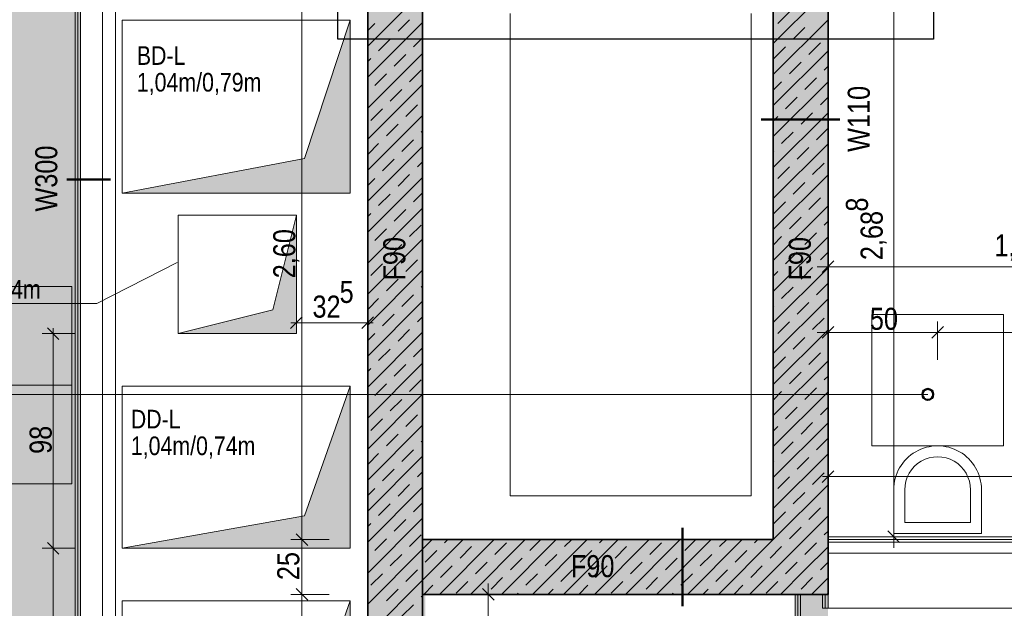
# Model space of a CAD drawing. Extents: x -620 to 3480, y 62 to 1107.
# Tile 55 of 244: x -503 to -413, y 658 to 711. Entities that reach past the tile are written whole.
import ezdxf
from ezdxf.lldxf.tags import DXFTag

# ---------------------------------------------------------------- set-up
doc = ezdxf.new("R2010")
doc.units = 0
doc.layers.get('0').update_dxf_attribs({"lineweight": 35})
for name, color, linetype, lineweight, true_color in [('00 -Bauelemente -Dämmung innen', 7, 'Continuous', 9, 0xff7fe6), ('00 -Bauelemente -Gipskarton', 7, 'Continuous', 9, 0xff7fe6), ('30 -34 Innenwände- 1 tragend', 7, 'Continuous', 13, 0xdd0806), ('30 -34 Innenwände- 2 nichttragend', 7, 'Continuous', 18, 0xff7fe6), ('30 -35 Decken- 11 Bodendurchbruch', 7, 'Continuous', 15, 0x599559), ('30 -35 Decken- 11 Durchbruch', 5, 'Continuous', 15, 0x0000ff), ('40 -41 Abwasser_Wasser_Gas- 1 Abwasser + sanitäre Anlagen', 7, 'Continuous', 9, 0xff6633), ('60 -61 Ausstattung -1 Möbel -verdeckt', 9, 'grob-A06G9GKW8I', 13, 0x808080), ('60- 61 allgemeine Ausstattung- 1 Möbel', 7, 'Continuous', 9, 0x00cccc), ('70 -75 Raumstempel-2 Verweislinie', 1, 'Continuous', 9, 0xff0000), ('70 -76 Bemaßung- 2 Allgemein', 9, 'Continuous', 5, 0x808080), ('E_Leerrohr_Detailnummer', 1, 'Continuous', 25, 0xff0000), ('iwb_Layout BA_Markierung', 7, 'Continuous', 9, 0xbadcdc), ('iwb_Schraffur_ F90_feuerbestaendig', 1, 'Continuous', 13, 0xff0000)]:
    doc.layers.add(name, color=color, linetype=linetype, lineweight=lineweight, true_color=true_color)
for name, color, linetype, lineweight in [('70 -71 Achsen- 1 Gebäudeachsen', 7, 'STRICHPUNKT2-A06G9GKV8I', 18), ('70 -75 Raumstempel- 3 Wandstempel', 7, 'Continuous', 50), ('Keine', 7, 'Continuous', 9)]:
    doc.layers.add(name, color=color, linetype=linetype, lineweight=lineweight)
doc.styles.get("Standard").update_dxf_attribs({"font": 'ARIALN.TTF'})
tags = doc.linetypes.add('grob-A06G9GKW8I', pattern=[14, 3, -8, 3]).pattern_tags.tags
tags[8:9] = [DXFTag(74, 4), DXFTag(75, 0), DXFTag(340, '0'), DXFTag(46, 0.0), DXFTag(50, 0.0), DXFTag(44, 0.0), DXFTag(45, 0.0)]
tags[6:7] = [DXFTag(74, 4), DXFTag(75, 0), DXFTag(340, '0'), DXFTag(46, 0.0), DXFTag(50, 0.0), DXFTag(44, 0.0), DXFTag(45, 0.0)]
tags[4:5] = [DXFTag(74, 4), DXFTag(75, 0), DXFTag(340, '0'), DXFTag(46, 0.0), DXFTag(50, 0.0), DXFTag(44, 0.0), DXFTag(45, 0.0)]
tags = doc.linetypes.add('STRICHPUNKT2-A06G9GKV8I', pattern=[12.7, 6.35, -3.175, 0, -3.175]).pattern_tags.tags
tags[10:11] = [DXFTag(74, 4), DXFTag(75, 0), DXFTag(340, '0'), DXFTag(46, 0.0), DXFTag(50, 0.0), DXFTag(44, 0.0), DXFTag(45, 0.0)]
tags[8:9] = [DXFTag(74, 4), DXFTag(75, 0), DXFTag(340, '0'), DXFTag(46, 0.0), DXFTag(50, 0.0), DXFTag(44, 0.0), DXFTag(45, 0.0)]
tags[6:7] = [DXFTag(74, 4), DXFTag(75, 0), DXFTag(340, '0'), DXFTag(46, 0.0), DXFTag(50, 0.0), DXFTag(44, 0.0), DXFTag(45, 0.0)]
tags[4:5] = [DXFTag(74, 4), DXFTag(75, 0), DXFTag(340, '0'), DXFTag(46, 0.0), DXFTag(50, 0.0), DXFTag(44, 0.0), DXFTag(45, 0.0)]

# ---------------------------------------------------------------- blocks, each defined once
blk = doc.blocks.new('Polygon-A06G9GKL8I')
at = {"color": 0, "linetype": 'ByBlock', "lineweight": -2, "ltscale": 0.13}
blk.add_solid([(-497.792, 86.106), (-562.014, 85.935), (-497.626, 1071.512), (-562.014, 1071.512)], dxfattribs=at)
blk = doc.blocks.new('Referenz-A06G9GKX8I')
at = {"layer": '00 -Bauelemente -Dämmung innen', "color": 0, "linetype": 'Continuous', "ltscale": 0.13}
for p, q in [((-497.713, 761.957), (-497.713, 604.957)), ((-495.713, 761.957), (-495.713, 604.957)), ((-375.013, 663.707), (-429.513, 663.707)), ((-375.513, 662.707), (-429.513, 662.707)), ((-432.013, 658.957), (-432.013, 601.957)), ((-430.013, 658.957), (-430.013, 657.707)), ((-430.013, 657.707), (-429.513, 657.707)), ((-429.513, 657.707), (-375.513, 657.707))]:
    blk.add_line(p, q, dxfattribs=at)
at = {"layer": '00 -Bauelemente -Gipskarton', "color": 0, "linetype": 'Continuous', "ltscale": 0.13}
for p, q in [((-498.213, 761.957), (-498.213, 604.957)), ((-497.963, 761.957), (-497.963, 604.957)), ((-497.713, 761.957), (-497.713, 604.957)), ((-375.513, 664.207), (-429.513, 664.207)), ((-375.263, 663.957), (-429.513, 663.957)), ((-375.013, 663.707), (-429.513, 663.707)), ((-432.513, 658.957), (-432.513, 602.457)), ((-432.263, 658.957), (-432.263, 602.207)), ((-432.013, 658.957), (-432.013, 601.957)), ((-430.013, 658.957), (-430.013, 657.707)), ((-429.763, 658.957), (-429.763, 657.707)), ((-429.513, 658.957), (-429.513, 657.707))]:
    blk.add_line(p, q, dxfattribs=at)
at = {"layer": '30 -34 Innenwände- 1 tragend', "color": 0, "linetype": 'Continuous', "ltscale": 0.13}
for p, q in [((-471.513, 720.957), (-471.513, 604.957)), ((-429.513, 720.957), (-429.513, 673.057)), ((-466.513, 715.957), (-466.513, 663.957)), ((-434.513, 715.957), (-434.513, 663.957)), ((-429.513, 671.557), (-429.513, 658.957)), ((-466.513, 663.957), (-434.513, 663.957)), ((-466.513, 658.957), (-466.513, 598.457)), ((-466.513, 658.957), (-429.513, 658.957))]:
    blk.add_line(p, q, dxfattribs=at)
at = {"layer": '30 -34 Innenwände- 1 tragend', "color": 0, "lineweight": 35}
for p, q in [((-471.513, 720.957), (-471.513, 604.957)), ((-429.513, 720.957), (-429.513, 658.957)), ((-466.513, 715.957), (-466.513, 598.457)), ((-434.513, 715.957), (-434.513, 663.957)), ((-466.513, 663.957), (-434.513, 663.957)), ((-466.513, 658.957), (-429.513, 658.957))]:
    blk.add_line(p, q, dxfattribs=at)
at = {"layer": '30 -34 Innenwände- 1 tragend', "color": 0, "lineweight": 9}
for p, q in [((-434.513, 709.213), (-429.513, 714.213)), ((-434.513, 709.213), (-429.513, 714.213)), ((-471.513, 708.983), (-466.513, 713.983)), ((-471.513, 708.983), (-466.513, 713.983)), ((-434.096, 711.045), (-433.035, 712.105)), ((-434.096, 711.045), (-433.035, 712.105)), ((-471.513, 706.154), (-466.513, 711.154)), ((-471.513, 706.154), (-466.513, 711.154)), ((-471.513, 710.397), (-470.865, 711.045)), ((-471.513, 710.397), (-470.865, 711.045)), ((-468.744, 710.338), (-467.683, 711.398)), ((-468.744, 710.338), (-467.683, 711.398)), ((-434.513, 706.385), (-429.513, 711.385)), ((-434.513, 706.385), (-429.513, 711.385)), ((-432.681, 709.631), (-431.621, 710.691)), ((-432.681, 709.631), (-431.621, 710.691)), ((-467.33, 708.923), (-466.513, 709.74)), ((-467.33, 708.923), (-466.513, 709.74)), ((-470.512, 708.57), (-469.451, 709.631)), ((-470.512, 708.57), (-469.451, 709.631)), ((-434.449, 707.863), (-433.388, 708.923)), ((-434.449, 707.863), (-433.388, 708.923)), ((-431.267, 708.216), (-430.206, 709.277)), ((-431.267, 708.216), (-430.206, 709.277)), ((-471.513, 703.326), (-466.513, 708.326)), ((-471.513, 703.326), (-466.513, 708.326)), ((-469.097, 707.156), (-468.037, 708.216)), ((-469.097, 707.156), (-468.037, 708.216)), ((-434.513, 703.556), (-429.513, 708.556)), ((-434.513, 703.556), (-429.513, 708.556)), ((-471.513, 707.568), (-471.219, 707.863)), ((-471.513, 707.568), (-471.219, 707.863)), ((-433.035, 706.449), (-431.974, 707.509)), ((-433.035, 706.449), (-431.974, 707.509)), ((-429.853, 706.802), (-429.513, 707.142)), ((-429.853, 706.802), (-429.513, 707.142)), ((-470.865, 705.388), (-469.804, 706.449)), ((-470.865, 705.388), (-469.804, 706.449)), ((-467.683, 705.741), (-466.622, 706.802)), ((-467.683, 705.741), (-466.622, 706.802)), ((-431.621, 705.034), (-430.56, 706.095)), ((-431.621, 705.034), (-430.56, 706.095)), ((-471.513, 700.497), (-466.513, 705.497)), ((-471.513, 700.497), (-466.513, 705.497)), ((-434.513, 704.97), (-433.742, 705.741)), ((-434.513, 704.97), (-433.742, 705.741)), ((-434.513, 700.728), (-429.513, 705.728)), ((-434.513, 700.728), (-429.513, 705.728)), ((-469.451, 703.974), (-468.39, 705.034)), ((-469.451, 703.974), (-468.39, 705.034)), ((-433.388, 703.267), (-432.328, 704.327)), ((-433.388, 703.267), (-432.328, 704.327)), ((-430.206, 703.62), (-429.513, 704.313)), ((-430.206, 703.62), (-429.513, 704.313)), ((-468.037, 702.56), (-466.976, 703.62)), ((-468.037, 702.56), (-466.976, 703.62)), ((-471.513, 697.669), (-466.513, 702.669)), ((-471.513, 697.669), (-466.513, 702.669)), ((-471.219, 702.206), (-470.158, 703.267)), ((-471.219, 702.206), (-470.158, 703.267)), ((-434.513, 697.899), (-429.513, 702.899)), ((-434.513, 697.899), (-429.513, 702.899)), ((-434.513, 702.142), (-434.096, 702.56)), ((-434.513, 702.142), (-434.096, 702.56)), ((-431.974, 701.852), (-430.914, 702.913)), ((-431.974, 701.852), (-430.914, 702.913)), ((-469.804, 700.792), (-468.744, 701.852)), ((-469.804, 700.792), (-468.744, 701.852)), ((-466.622, 701.145), (-466.513, 701.255)), ((-466.622, 701.145), (-466.513, 701.255)), ((-433.742, 700.085), (-432.681, 701.145)), ((-433.742, 700.085), (-432.681, 701.145)), ((-430.56, 700.438), (-429.513, 701.485)), ((-430.56, 700.438), (-429.513, 701.485)), ((-471.513, 699.083), (-470.512, 700.085)), ((-471.513, 699.083), (-470.512, 700.085)), ((-471.513, 694.84), (-466.513, 699.84)), ((-471.513, 694.84), (-466.513, 699.84)), ((-468.39, 699.378), (-467.33, 700.438)), ((-468.39, 699.378), (-467.33, 700.438)), ((-434.513, 695.071), (-429.513, 700.071)), ((-434.513, 695.071), (-429.513, 700.071)), ((-434.513, 699.313), (-434.449, 699.378)), ((-434.513, 699.313), (-434.449, 699.378)), ((-432.328, 698.67), (-431.267, 699.731)), ((-432.328, 698.67), (-431.267, 699.731)), ((-470.158, 697.61), (-469.097, 698.67)), ((-470.158, 697.61), (-469.097, 698.67)), ((-466.976, 697.963), (-466.513, 698.426)), ((-466.976, 697.963), (-466.513, 698.426)), ((-430.914, 697.256), (-429.853, 698.317)), ((-430.914, 697.256), (-429.853, 698.317)), ((-468.744, 696.196), (-467.683, 697.256)), ((-468.744, 696.196), (-467.683, 697.256)), ((-434.513, 692.242), (-429.513, 697.242)), ((-434.513, 692.242), (-429.513, 697.242)), ((-434.096, 696.903), (-433.035, 697.963)), ((-434.096, 696.903), (-433.035, 697.963)), ((-471.513, 692.012), (-466.513, 697.012)), ((-471.513, 692.012), (-466.513, 697.012)), ((-471.513, 696.255), (-470.865, 696.903)), ((-471.513, 696.255), (-470.865, 696.903)), ((-432.681, 695.488), (-431.621, 696.549)), ((-432.681, 695.488), (-431.621, 696.549)), ((-470.512, 694.428), (-469.451, 695.488)), ((-470.512, 694.428), (-469.451, 695.488)), ((-467.33, 694.781), (-466.513, 695.598)), ((-467.33, 694.781), (-466.513, 695.598)), ((-434.513, 689.414), (-429.513, 694.414)), ((-434.513, 689.414), (-429.513, 694.414)), ((-434.449, 693.721), (-433.388, 694.781)), ((-434.449, 693.721), (-433.388, 694.781)), ((-431.267, 694.074), (-430.206, 695.135)), ((-431.267, 694.074), (-430.206, 695.135)), ((-471.513, 689.184), (-466.513, 694.184)), ((-471.513, 689.184), (-466.513, 694.184)), ((-471.513, 693.426), (-471.219, 693.721)), ((-471.513, 693.426), (-471.219, 693.721)), ((-469.097, 693.014), (-468.037, 694.074)), ((-469.097, 693.014), (-468.037, 694.074)), ((-467.683, 691.599), (-466.622, 692.66)), ((-467.683, 691.599), (-466.622, 692.66)), ((-433.035, 692.306), (-431.974, 693.367)), ((-433.035, 692.306), (-431.974, 693.367)), ((-429.853, 692.66), (-429.513, 693)), ((-429.853, 692.66), (-429.513, 693)), ((-470.865, 691.246), (-469.804, 692.306)), ((-470.865, 691.246), (-469.804, 692.306)), ((-431.621, 690.892), (-430.56, 691.953)), ((-431.621, 690.892), (-430.56, 691.953)), ((-471.513, 686.355), (-466.513, 691.355)), ((-471.513, 686.355), (-466.513, 691.355)), ((-469.451, 689.832), (-468.39, 690.892)), ((-469.451, 689.832), (-468.39, 690.892)), ((-434.513, 690.828), (-433.742, 691.599)), ((-434.513, 690.828), (-433.742, 691.599)), ((-434.513, 686.586), (-429.513, 691.586)), ((-434.513, 686.586), (-429.513, 691.586)), ((-433.388, 689.124), (-432.328, 690.185)), ((-433.388, 689.124), (-432.328, 690.185)), ((-430.206, 689.478), (-429.513, 690.171)), ((-430.206, 689.478), (-429.513, 690.171)), ((-471.219, 688.064), (-470.158, 689.124)), ((-471.219, 688.064), (-470.158, 689.124)), ((-468.037, 688.417), (-466.976, 689.478)), ((-468.037, 688.417), (-466.976, 689.478)), ((-471.513, 683.527), (-466.513, 688.527)), ((-471.513, 683.527), (-466.513, 688.527)), ((-434.513, 683.757), (-429.513, 688.757)), ((-434.513, 683.757), (-429.513, 688.757)), ((-434.513, 688), (-434.096, 688.417)), ((-434.513, 688), (-434.096, 688.417)), ((-431.974, 687.71), (-430.914, 688.771)), ((-431.974, 687.71), (-430.914, 688.771)), ((-469.804, 686.65), (-468.744, 687.71)), ((-469.804, 686.65), (-468.744, 687.71)), ((-430.56, 686.296), (-429.513, 687.343)), ((-430.56, 686.296), (-429.513, 687.343)), ((-466.622, 687.003), (-466.513, 687.112)), ((-466.622, 687.003), (-466.513, 687.112)), ((-433.742, 685.943), (-432.681, 687.003)), ((-433.742, 685.943), (-432.681, 687.003)), ((-471.513, 684.941), (-470.512, 685.943)), ((-471.513, 684.941), (-470.512, 685.943)), ((-471.513, 680.698), (-466.513, 685.698)), ((-471.513, 680.698), (-466.513, 685.698)), ((-468.39, 685.235), (-467.33, 686.296)), ((-468.39, 685.235), (-467.33, 686.296)), ((-434.513, 680.929), (-429.513, 685.929)), ((-434.513, 680.929), (-429.513, 685.929)), ((-432.328, 684.528), (-431.267, 685.589)), ((-432.328, 684.528), (-431.267, 685.589)), ((-470.158, 683.468), (-469.097, 684.528)), ((-470.158, 683.468), (-469.097, 684.528)), ((-434.513, 685.171), (-434.449, 685.235)), ((-434.513, 685.171), (-434.449, 685.235)), ((-466.976, 683.821), (-466.513, 684.284)), ((-466.976, 683.821), (-466.513, 684.284)), ((-434.096, 682.761), (-433.035, 683.821)), ((-434.096, 682.761), (-433.035, 683.821)), ((-430.914, 683.114), (-429.853, 684.175)), ((-430.914, 683.114), (-429.853, 684.175)), ((-471.513, 677.87), (-466.513, 682.87)), ((-471.513, 677.87), (-466.513, 682.87)), ((-471.513, 682.112), (-470.865, 682.761)), ((-471.513, 682.112), (-470.865, 682.761)), ((-468.744, 682.053), (-467.683, 683.114)), ((-468.744, 682.053), (-467.683, 683.114)), ((-434.513, 678.1), (-429.513, 683.1)), ((-434.513, 678.1), (-429.513, 683.1)), ((-432.681, 681.346), (-431.621, 682.407)), ((-432.681, 681.346), (-431.621, 682.407)), ((-470.512, 680.286), (-469.451, 681.346)), ((-470.512, 680.286), (-469.451, 681.346)), ((-467.33, 680.639), (-466.513, 681.456)), ((-467.33, 680.639), (-466.513, 681.456)), ((-431.267, 679.932), (-430.206, 680.993)), ((-431.267, 679.932), (-430.206, 680.993)), ((-471.513, 675.041), (-466.513, 680.041)), ((-471.513, 675.041), (-466.513, 680.041)), ((-434.513, 675.272), (-429.513, 680.272)), ((-434.513, 675.272), (-429.513, 680.272)), ((-434.449, 679.579), (-433.388, 680.639)), ((-434.449, 679.579), (-433.388, 680.639)), ((-471.513, 679.284), (-471.219, 679.579)), ((-471.513, 679.284), (-471.219, 679.579)), ((-469.097, 678.871), (-468.037, 679.932)), ((-469.097, 678.871), (-468.037, 679.932)), ((-433.035, 678.164), (-431.974, 679.225)), ((-433.035, 678.164), (-431.974, 679.225)), ((-467.683, 677.457), (-466.622, 678.518)), ((-467.683, 677.457), (-466.622, 678.518)), ((-429.853, 678.518), (-429.513, 678.858)), ((-429.853, 678.518), (-429.513, 678.858)), ((-470.865, 677.104), (-469.804, 678.164)), ((-470.865, 677.104), (-469.804, 678.164)), ((-434.513, 676.686), (-433.742, 677.457)), ((-434.513, 676.686), (-433.742, 677.457)), ((-434.513, 672.443), (-429.513, 677.443)), ((-434.513, 672.443), (-429.513, 677.443)), ((-431.621, 676.75), (-430.56, 677.811)), ((-431.621, 676.75), (-430.56, 677.811)), ((-471.513, 672.213), (-466.513, 677.213)), ((-471.513, 672.213), (-466.513, 677.213)), ((-469.451, 675.689), (-468.39, 676.75)), ((-469.451, 675.689), (-468.39, 676.75)), ((-433.388, 674.982), (-432.328, 676.043)), ((-433.388, 674.982), (-432.328, 676.043)), ((-430.206, 675.336), (-429.513, 676.029)), ((-430.206, 675.336), (-429.513, 676.029)), ((-471.219, 673.922), (-470.158, 674.982)), ((-471.219, 673.922), (-470.158, 674.982)), ((-468.037, 674.275), (-466.976, 675.336)), ((-468.037, 674.275), (-466.976, 675.336)), ((-471.513, 669.385), (-466.513, 674.385)), ((-471.513, 669.385), (-466.513, 674.385)), ((-434.513, 669.615), (-429.513, 674.615)), ((-434.513, 669.615), (-429.513, 674.615)), ((-434.513, 673.858), (-434.096, 674.275)), ((-434.513, 673.858), (-434.096, 674.275)), ((-431.974, 673.568), (-430.914, 674.629)), ((-431.974, 673.568), (-430.914, 674.629)), ((-469.804, 672.507), (-468.744, 673.568)), ((-469.804, 672.507), (-468.744, 673.568)), ((-466.622, 672.861), (-466.513, 672.97)), ((-466.622, 672.861), (-466.513, 672.97)), ((-433.742, 671.8), (-432.681, 672.861)), ((-433.742, 671.8), (-432.681, 672.861)), ((-430.56, 672.154), (-429.513, 673.201)), ((-430.56, 672.154), (-429.513, 673.201)), ((-468.39, 671.093), (-467.33, 672.154)), ((-468.39, 671.093), (-467.33, 672.154)), ((-471.513, 670.799), (-470.512, 671.8)), ((-471.513, 670.799), (-470.512, 671.8)), ((-471.513, 666.556), (-466.513, 671.556)), ((-471.513, 666.556), (-466.513, 671.556)), ((-434.513, 666.787), (-429.513, 671.787)), ((-434.513, 666.787), (-429.513, 671.787)), ((-434.513, 671.029), (-434.449, 671.093)), ((-434.513, 671.029), (-434.449, 671.093)), ((-432.328, 670.386), (-431.267, 671.447)), ((-432.328, 670.386), (-431.267, 671.447)), ((-470.158, 669.325), (-469.097, 670.386)), ((-470.158, 669.325), (-469.097, 670.386)), ((-466.976, 669.679), (-466.513, 670.142)), ((-466.976, 669.679), (-466.513, 670.142)), ((-434.096, 668.618), (-433.035, 669.679)), ((-434.096, 668.618), (-433.035, 669.679)), ((-430.914, 668.972), (-429.853, 670.033)), ((-430.914, 668.972), (-429.853, 670.033)), ((-471.513, 663.728), (-466.513, 668.728)), ((-471.513, 663.728), (-466.513, 668.728)), ((-471.513, 667.97), (-470.865, 668.618)), ((-471.513, 667.97), (-470.865, 668.618)), ((-468.744, 667.911), (-467.683, 668.972)), ((-468.744, 667.911), (-467.683, 668.972)), ((-434.513, 663.958), (-429.513, 668.958)), ((-434.513, 663.958), (-429.513, 668.958)), ((-432.681, 667.204), (-431.621, 668.265)), ((-432.681, 667.204), (-431.621, 668.265)), ((-470.512, 666.144), (-469.451, 667.204)), ((-470.512, 666.144), (-469.451, 667.204)), ((-467.33, 666.497), (-466.513, 667.313)), ((-467.33, 666.497), (-466.513, 667.313)), ((-431.267, 665.79), (-430.206, 666.851)), ((-431.267, 665.79), (-430.206, 666.851)), ((-471.513, 660.899), (-466.513, 665.899)), ((-471.513, 660.899), (-466.513, 665.899)), ((-469.097, 664.729), (-468.037, 665.79)), ((-469.097, 664.729), (-468.037, 665.79)), ((-434.449, 665.436), (-433.388, 666.497)), ((-434.449, 665.436), (-433.388, 666.497)), ((-433.1, 662.543), (-429.513, 666.13)), ((-433.1, 662.543), (-429.513, 666.13)), ((-471.513, 665.142), (-471.219, 665.436)), ((-471.513, 665.142), (-471.219, 665.436)), ((-433.035, 664.022), (-431.974, 665.083)), ((-433.035, 664.022), (-431.974, 665.083)), ((-470.865, 662.962), (-469.804, 664.022)), ((-470.865, 662.962), (-469.804, 664.022)), ((-467.683, 663.315), (-466.622, 664.376)), ((-467.683, 663.315), (-466.622, 664.376)), ((-466.513, 663.071), (-465.627, 663.957)), ((-466.513, 660.242), (-462.799, 663.957)), ((-466.513, 663.071), (-465.627, 663.957)), ((-466.513, 660.242), (-462.799, 663.957)), ((-464.97, 658.957), (-459.97, 663.957)), ((-464.97, 658.957), (-459.97, 663.957)), ((-464.501, 663.669), (-464.213, 663.957)), ((-464.501, 663.669), (-464.213, 663.957)), ((-462.142, 658.957), (-457.142, 663.957)), ((-462.142, 658.957), (-457.142, 663.957)), ((-459.313, 658.957), (-454.313, 663.957)), ((-459.313, 658.957), (-454.313, 663.957)), ((-456.723, 662.962), (-455.727, 663.957)), ((-456.723, 662.962), (-455.727, 663.957)), ((-456.485, 658.957), (-451.485, 663.957)), ((-456.485, 658.957), (-451.485, 663.957)), ((-453.656, 658.957), (-448.656, 663.957)), ((-453.656, 658.957), (-448.656, 663.957)), ((-453.541, 663.315), (-452.899, 663.957)), ((-453.541, 663.315), (-452.899, 663.957)), ((-450.828, 658.957), (-445.828, 663.957)), ((-450.828, 658.957), (-445.828, 663.957)), ((-450.359, 663.669), (-450.071, 663.957)), ((-450.359, 663.669), (-450.071, 663.957)), ((-448, 658.957), (-443, 663.957)), ((-448, 658.957), (-443, 663.957)), ((-445.171, 658.957), (-440.171, 663.957)), ((-445.171, 658.957), (-440.171, 663.957)), ((-442.581, 662.962), (-441.585, 663.957)), ((-442.581, 662.962), (-441.585, 663.957)), ((-442.343, 658.957), (-437.343, 663.957)), ((-442.343, 658.957), (-437.343, 663.957)), ((-439.514, 658.957), (-434.514, 663.957)), ((-439.514, 658.957), (-434.514, 663.957)), ((-439.399, 663.315), (-438.757, 663.957)), ((-439.399, 663.315), (-438.757, 663.957)), ((-436.217, 663.669), (-435.928, 663.957)), ((-436.217, 663.669), (-435.928, 663.957)), ((-429.853, 664.376), (-429.513, 664.715)), ((-429.853, 664.376), (-429.513, 664.715)), ((-471.513, 658.071), (-466.513, 663.071)), ((-471.513, 658.071), (-466.513, 663.071)), ((-466.269, 661.901), (-465.208, 662.962)), ((-466.269, 661.901), (-465.208, 662.962)), ((-463.087, 662.254), (-462.026, 663.315)), ((-463.087, 662.254), (-462.026, 663.315)), ((-459.905, 662.608), (-458.844, 663.669)), ((-459.905, 662.608), (-458.844, 663.669)), ((-452.127, 661.901), (-451.066, 662.962)), ((-452.127, 661.901), (-451.066, 662.962)), ((-448.945, 662.254), (-447.884, 663.315)), ((-448.945, 662.254), (-447.884, 663.315)), ((-445.763, 662.608), (-444.702, 663.669)), ((-445.763, 662.608), (-444.702, 663.669)), ((-437.985, 661.901), (-436.924, 662.962)), ((-437.985, 661.901), (-436.924, 662.962)), ((-434.803, 662.254), (-433.807, 663.251)), ((-434.803, 662.254), (-433.807, 663.251)), ((-433.807, 663.251), (-433.742, 663.315)), ((-433.807, 663.251), (-433.742, 663.315)), ((-431.685, 661.129), (-429.513, 663.301)), ((-431.685, 661.129), (-429.513, 663.301)), ((-431.621, 662.608), (-430.56, 663.669)), ((-431.621, 662.608), (-430.56, 663.669)), ((-469.451, 661.547), (-468.39, 662.608)), ((-469.451, 661.547), (-468.39, 662.608)), ((-458.491, 661.194), (-457.43, 662.254)), ((-458.491, 661.194), (-457.43, 662.254)), ((-455.309, 661.547), (-454.248, 662.608)), ((-455.309, 661.547), (-454.248, 662.608)), ((-444.349, 661.194), (-443.288, 662.254)), ((-444.349, 661.194), (-443.288, 662.254)), ((-441.167, 661.547), (-440.106, 662.608)), ((-441.167, 661.547), (-440.106, 662.608)), ((-436.686, 658.957), (-433.1, 662.543)), ((-436.686, 658.957), (-433.1, 662.543)), ((-468.037, 660.133), (-466.976, 661.194)), ((-468.037, 660.133), (-466.976, 661.194)), ((-464.855, 660.487), (-463.794, 661.547)), ((-464.855, 660.487), (-463.794, 661.547)), ((-461.673, 660.84), (-460.612, 661.901)), ((-461.673, 660.84), (-460.612, 661.901)), ((-453.895, 660.133), (-452.834, 661.194)), ((-453.895, 660.133), (-452.834, 661.194)), ((-450.713, 660.487), (-449.652, 661.547)), ((-450.713, 660.487), (-449.652, 661.547)), ((-447.531, 660.84), (-446.47, 661.901)), ((-447.531, 660.84), (-446.47, 661.901)), ((-439.752, 660.133), (-438.692, 661.194)), ((-439.752, 660.133), (-438.692, 661.194)), ((-436.57, 660.487), (-435.51, 661.547)), ((-436.57, 660.487), (-435.51, 661.547)), ((-433.388, 660.84), (-432.392, 661.836)), ((-433.388, 660.84), (-432.392, 661.836)), ((-432.392, 661.836), (-432.328, 661.901)), ((-432.392, 661.836), (-432.328, 661.901)), ((-430.206, 661.194), (-429.513, 661.887)), ((-430.206, 661.194), (-429.513, 661.887)), ((-471.219, 659.78), (-470.158, 660.84)), ((-471.219, 659.78), (-470.158, 660.84)), ((-460.259, 659.426), (-459.198, 660.487)), ((-460.259, 659.426), (-459.198, 660.487)), ((-457.077, 659.78), (-456.016, 660.84)), ((-457.077, 659.78), (-456.016, 660.84)), ((-446.116, 659.426), (-445.056, 660.487)), ((-446.116, 659.426), (-445.056, 660.487)), ((-442.934, 659.78), (-441.874, 660.84)), ((-442.934, 659.78), (-441.874, 660.84)), ((-433.857, 658.957), (-431.685, 661.129)), ((-433.857, 658.957), (-431.685, 661.129)), ((-431.974, 659.426), (-430.978, 660.422)), ((-431.974, 659.426), (-430.978, 660.422)), ((-430.978, 660.422), (-430.914, 660.487)), ((-430.978, 660.422), (-430.914, 660.487)), ((-430.271, 659.715), (-429.513, 660.473)), ((-430.271, 659.715), (-429.513, 660.473)), ((-471.513, 655.242), (-466.513, 660.242)), ((-471.513, 655.242), (-466.513, 660.242)), ((-469.804, 658.365), (-468.744, 659.426)), ((-469.804, 658.365), (-468.744, 659.426)), ((-466.384, 658.957), (-465.562, 659.78)), ((-466.384, 658.957), (-465.562, 659.78)), ((-463.441, 659.072), (-462.38, 660.133)), ((-463.441, 659.072), (-462.38, 660.133)), ((-455.071, 658.957), (-454.602, 659.426)), ((-455.071, 658.957), (-454.602, 659.426)), ((-452.242, 658.957), (-451.42, 659.78)), ((-452.242, 658.957), (-451.42, 659.78)), ((-449.298, 659.072), (-448.238, 660.133)), ((-449.298, 659.072), (-448.238, 660.133)), ((-440.928, 658.957), (-440.46, 659.426)), ((-440.928, 658.957), (-440.46, 659.426)), ((-438.1, 658.957), (-437.278, 659.78)), ((-438.1, 658.957), (-437.278, 659.78)), ((-435.156, 659.072), (-434.096, 660.133)), ((-435.156, 659.072), (-434.096, 660.133)), ((-431.029, 658.957), (-430.271, 659.715)), ((-431.029, 658.957), (-430.271, 659.715)), ((-466.622, 658.719), (-466.513, 658.828)), ((-466.622, 658.719), (-466.513, 658.828)), ((-457.899, 658.957), (-457.784, 659.072)), ((-457.899, 658.957), (-457.784, 659.072)), ((-443.757, 658.957), (-443.642, 659.072)), ((-443.757, 658.957), (-443.642, 659.072)), ((-429.615, 658.957), (-429.564, 659.008)), ((-429.615, 658.957), (-429.564, 659.008)), ((-429.564, 659.008), (-429.513, 659.059)), ((-429.564, 659.008), (-429.513, 659.059)), ((-468.39, 656.951), (-467.33, 658.012)), ((-468.39, 656.951), (-467.33, 658.012))]:
    blk.add_line(p, q, dxfattribs=at)
at = {"layer": '30 -34 Innenwände- 2 nichttragend', "color": 0, "linetype": 'Continuous', "ltscale": 0.18}
for p, q in [((-498.213, 761.957), (-498.213, 604.957)), ((-495.713, 761.957), (-495.713, 604.957)), ((-375.513, 664.207), (-429.513, 664.207)), ((-429.513, 664.207), (-429.513, 662.707)), ((-375.513, 662.707), (-429.513, 662.707)), ((-432.513, 658.957), (-429.513, 658.957)), ((-432.513, 658.957), (-432.513, 602.457)), ((-429.513, 658.957), (-429.513, 657.707)), ((-429.513, 657.707), (-375.513, 657.707))]:
    blk.add_line(p, q, dxfattribs=at)
at = {"layer": '30 -35 Decken- 11 Bodendurchbruch', "color": 0, "linetype": 'Continuous', "ltscale": 0.15}
for p, q in [((-493.913, 695.557), (-493.913, 711.357)), ((-493.913, 711.357), (-473.113, 711.357)), ((-473.113, 711.357), (-477.273, 698.717)), ((-473.113, 711.357), (-477.273, 698.717)), ((-473.113, 695.557), (-473.113, 711.357)), ((-477.273, 698.717), (-493.913, 695.557)), ((-477.273, 698.717), (-493.913, 695.557)), ((-493.913, 695.557), (-473.113, 695.557))]:
    blk.add_line(p, q, dxfattribs=at)
at = {"layer": '30 -35 Decken- 11 Bodendurchbruch', "color": 0, "lineweight": 0}
for points in [[(-473.113, 695.557), (-477.273, 698.717), (-473.113, 711.357)], [(-477.273, 695.557), (-493.913, 695.557), (-477.273, 698.717)], [(-477.273, 695.557), (-477.273, 698.717), (-473.113, 695.557)]]:
    blk.add_solid(points, dxfattribs=at)
at = {"layer": '30 -35 Decken- 11 Durchbruch', "color": 0, "linetype": 'Continuous', "ltscale": 0.15}
for p, q in [((-488.813, 682.757), (-488.813, 693.557)), ((-488.813, 693.557), (-478.013, 693.557)), ((-478.013, 693.557), (-480.173, 684.917)), ((-478.013, 693.557), (-480.173, 684.917)), ((-478.013, 682.757), (-478.013, 693.557)), ((-496.238, 685.498), (-488.891, 689.236)), ((-512.766, 685.498), (-496.238, 685.498)), ((-480.173, 684.917), (-488.813, 682.757)), ((-480.173, 684.917), (-488.813, 682.757)), ((-488.813, 682.757), (-478.013, 682.757)), ((-493.913, 663.157), (-493.913, 677.957)), ((-493.913, 677.957), (-473.113, 677.957)), ((-473.113, 677.957), (-477.273, 666.117)), ((-473.113, 677.957), (-477.273, 666.117)), ((-473.113, 663.157), (-473.113, 677.957)), ((-477.273, 666.117), (-493.913, 663.157)), ((-477.273, 666.117), (-493.913, 663.157)), ((-493.913, 663.157), (-473.113, 663.157)), ((-493.913, 643.557), (-493.913, 658.357)), ((-493.913, 658.357), (-473.113, 658.357)), ((-473.113, 658.357), (-477.273, 646.517)), ((-473.113, 658.357), (-477.273, 646.517)), ((-473.113, 643.557), (-473.113, 658.357))]:
    blk.add_line(p, q, dxfattribs=at)
at = {"layer": '30 -35 Decken- 11 Durchbruch', "color": 0, "lineweight": 0}
for points in [[(-478.013, 682.757), (-480.173, 684.917), (-478.013, 693.557)], [(-480.173, 682.757), (-488.813, 682.757), (-480.173, 684.917)], [(-480.173, 682.757), (-480.173, 684.917), (-478.013, 682.757)], [(-473.113, 663.157), (-477.273, 666.117), (-473.113, 677.957)], [(-477.273, 663.157), (-493.913, 663.157), (-477.273, 666.117)], [(-477.273, 663.157), (-477.273, 666.117), (-473.113, 663.157)], [(-473.113, 643.557), (-477.273, 646.517), (-473.113, 658.357)]]:
    blk.add_solid(points, dxfattribs=at)
at = {"layer": '40 -41 Abwasser_Wasser_Gas- 1 Abwasser + sanitäre Anlagen', "color": 0, "linetype": 'Continuous', "ltscale": 0.13}
for p, q in [((-423.513, 664.507), (-423.513, 668.507)), ((-422.513, 665.507), (-422.513, 668.507)), ((-416.513, 668.507), (-416.513, 665.507)), ((-415.513, 668.507), (-415.513, 664.507)), ((-416.513, 665.507), (-422.513, 665.507)), ((-415.513, 664.507), (-423.513, 664.507))]:
    blk.add_line(p, q, dxfattribs=at)
for major_axis in [(4, 0), (3, 0)]:
    blk.add_ellipse((-419.513, 668.507), major_axis=major_axis, ratio=1, start_param=0, end_param=3.141593, dxfattribs=at)
at = {"layer": '60 -61 Ausstattung -1 Möbel -verdeckt', "color": 0, "linetype": 'grob-A06G9GKW8I', "ltscale": 0.13}
for p, q in [((-425.513, 684.507), (-413.513, 684.507)), ((-425.513, 672.507), (-425.513, 684.507)), ((-413.513, 684.507), (-413.513, 672.507)), ((-413.513, 672.507), (-425.513, 672.507))]:
    blk.add_line(p, q, dxfattribs=at)
at = {"layer": '60- 61 allgemeine Ausstattung- 1 Möbel', "color": 0, "linetype": 'Continuous', "ltscale": 0.13}
for p, q in [((-458.513, 667.957), (-458.513, 711.957)), ((-436.513, 711.957), (-436.513, 667.957)), ((-538.513, 687.057), (-498.513, 687.057)), ((-498.513, 687.057), (-498.513, 678.057)), ((-498.513, 678.057), (-538.513, 678.057)), ((-538.513, 678.057), (-498.513, 678.057)), ((-498.513, 678.057), (-498.513, 669.057)), ((-498.513, 669.057), (-538.513, 669.057)), ((-436.513, 667.957), (-458.513, 667.957))]:
    blk.add_line(p, q, dxfattribs=at)
at = {"layer": '70 -71 Achsen- 1 Gebäudeachsen', "color": 0, "linetype": 'STRICHPUNKT2-A06G9GKV8I', "ltscale": 0.18}
blk.add_line((-494.513, 1075.897), (-494.513, 76.457), dxfattribs=at)
at = {"layer": '70 -75 Raumstempel- 3 Wandstempel', "color": 0, "linetype": 'Continuous', "ltscale": 0.5}
blk.add_line((-498.963, 696.829), (-494.963, 696.829), dxfattribs=at)
at = {"layer": '70 -75 Raumstempel-2 Verweislinie', "color": 0, "linetype": 'Continuous', "ltscale": 0.13}
blk.add_line((-514.513, 677.205), (-420.408, 677.205), dxfattribs=at)
at = {"layer": '70 -75 Raumstempel-2 Verweislinie', "color": 0}
blk.add_line((-514.513, 677.205), (-420.408, 677.205), dxfattribs=at)
at = {"layer": '70 -75 Raumstempel-2 Verweislinie', "color": 0, "linetype": 'ByBlock', "lineweight": 50, "ltscale": 0.5}
blk.add_circle((-420.408, 677.205), 0.5, dxfattribs=at)
at = {"layer": '70 -76 Bemaßung- 2 Allgemein', "color": 0, "linetype": 'Continuous', "ltscale": 0.13}
for p, q in [((-423.513, 665.268), (-423.513, 716.897)), ((-477.513, 714.897), (-477.513, 665.018)), ((-429.513, 686.357), (-429.513, 689.857)), ((-430.513, 688.857), (-428.453, 688.857)), ((-394.874, 688.857), (-428.453, 688.857)), ((-471.513, 685.737), (-471.513, 682.737)), ((-478.544, 683.207), (-477.483, 684.268)), ((-478.513, 683.737), (-476.953, 683.737)), ((-472.574, 683.737), (-476.953, 683.737)), ((-471.013, 683.737), (-472.574, 683.737)), ((-470.983, 684.268), (-472.044, 683.207)), ((-429.513, 680.357), (-429.513, 683.857)), ((-419.513, 680.357), (-419.513, 683.857)), ((-419.513, 680.357), (-419.513, 683.857)), ((-498.206, 682.757), (-501.206, 682.757)), ((-500.736, 683.288), (-499.675, 682.227)), ((-500.206, 683.257), (-500.206, 681.697)), ((-478.013, 682.731), (-478.013, 682.737)), ((-430.513, 682.857), (-428.453, 682.857)), ((-420.574, 682.857), (-428.453, 682.857)), ((-418.513, 682.857), (-420.574, 682.857)), ((-420.513, 682.857), (-418.453, 682.857)), ((-404.574, 682.857), (-418.453, 682.857)), ((-500.206, 664.218), (-500.206, 681.697)), ((-430.044, 669.167), (-428.983, 670.229)), ((-429.513, 667.698), (-429.513, 670.698)), ((-430.013, 669.698), (-428.453, 669.698)), ((-375.874, 669.698), (-428.453, 669.698)), ((-477.513, 662.957), (-477.513, 665.018)), ((-477.513, 664.957), (-477.513, 662.897)), ((-423.513, 663.207), (-423.513, 665.268)), ((-500.206, 662.657), (-500.206, 664.218)), ((-475.013, 663.957), (-478.513, 663.957)), ((-475.013, 663.957), (-478.513, 663.957)), ((-421.013, 664.207), (-424.513, 664.207)), ((-498.206, 663.157), (-501.206, 663.157)), ((-498.206, 663.157), (-501.206, 663.157)), ((-500.736, 663.688), (-499.675, 662.627)), ((-499.675, 662.627), (-500.736, 663.688)), ((-500.206, 663.657), (-500.206, 662.097)), ((-500.206, 644.618), (-500.206, 662.097)), ((-477.513, 662.897), (-477.513, 660.018)), ((-477.513, 657.957), (-477.513, 660.018)), ((-477.513, 659.957), (-477.513, 657.897)), ((-460.513, 659.957), (-460.513, 657.897)), ((-475.013, 658.957), (-478.513, 658.957)), ((-475.013, 658.957), (-478.513, 658.957)), ((-463.013, 658.957), (-459.513, 658.957)), ((-477.513, 657.897), (-477.513, 606.018)), ((-460.513, 603.518), (-460.513, 657.897))]:
    blk.add_line(p, q, dxfattribs=at)
at = {"layer": '70 -76 Bemaßung- 2 Allgemein', "color": 0, "linetype": 'Continuous', "lineweight": 20, "ltscale": 0.2}
for p, q in [((-430.044, 688.327), (-428.983, 689.388)), ((-430.044, 682.327), (-428.983, 683.388)), ((-418.983, 683.388), (-420.044, 682.327)), ((-420.044, 682.327), (-418.983, 683.388)), ((-476.983, 663.427), (-478.044, 664.488)), ((-478.044, 664.488), (-476.983, 663.427)), ((-422.983, 663.677), (-424.044, 664.738)), ((-478.044, 659.488), (-476.983, 658.427)), ((-476.983, 658.427), (-478.044, 659.488)), ((-461.044, 659.488), (-459.983, 658.427))]:
    blk.add_line(p, q, dxfattribs=at)
at = {"layer": 'Keine', "color": 0, "lineweight": 50}
for p, q in [((-428.428, 702.275), (-435.598, 702.275)), ((-442.801, 657.872), (-442.801, 665.042))]:
    blk.add_line(p, q, dxfattribs=at)
at = {"layer": '30 -35 Decken- 11 Bodendurchbruch', "color": 0, "linetype": 'Continuous', "ltscale": 0.15, "char_height": 1.7, "attachment_point": 1}
for s, insert in [('{\\fArial Narrow;BD-L}', (-492.576, 708.975)), ('{\\fArial Narrow;1,04m/0,79m}', (-492.576, 706.54))]:
    blk.add_mtext(s, dxfattribs=dict(at, insert=insert))
at = {"layer": '30 -35 Decken- 11 Durchbruch', "color": 0, "linetype": 'Continuous', "ltscale": 0.15, "char_height": 1.7, "attachment_point": 1}
for s, insert in [('{\\fArial Narrow;0,54m/0,54m}', (-512.707, 687.648)), ('{\\fArial Narrow;DD-L}', (-493.123, 675.799)), ('{\\fArial Narrow;1,04m/0,74m}', (-493.123, 673.363))]:
    blk.add_mtext(s, dxfattribs=dict(at, insert=insert))
at = {"layer": '70 -75 Raumstempel- 3 Wandstempel', "color": 0, "linetype": 'Continuous', "ltscale": 0.5, "char_height": 2.01377, "attachment_point": 1, "rotation": 90}
for s, insert in [('{\\fArial Narrow;W110}', (-427.713, 699.333)), ('{\\fArial Narrow;W300}', (-501.846, 693.887)), ('{\\fArial Narrow;F90}', (-470.092, 687.591)), ('{\\fArial Narrow;F90}', (-433.092, 687.591))]:
    blk.add_mtext(s, dxfattribs=dict(at, insert=insert))
at = {"layer": '70 -75 Raumstempel- 3 Wandstempel', "color": 0, "linetype": 'Continuous', "ltscale": 0.5, "insert": (-452.973, 662.536), "char_height": 2.01377, "attachment_point": 1}
blk.add_mtext('{\\fArial Narrow;F90}', dxfattribs=at)
at = {"layer": '70 -76 Bemaßung- 2 Allgemein', "color": 0, "linetype": 'Continuous', "ltscale": 0.13, "char_height": 2.01377, "attachment_point": 1, "rotation": 90}
for s, insert in [('{\\fArial Narrow;8}', (-427.881, 693.884)), ('{\\fArial Narrow;2,68}', (-426.539, 689.457)), ('{\\fArial Narrow;2,60}', (-480.129, 687.798)), ('{\\fArial Narrow;98}', (-502.357, 671.773)), ('{\\fArial Narrow;25}', (-479.764, 660.255))]:
    blk.add_mtext(s, dxfattribs=dict(at, insert=insert))
at = {"layer": '70 -76 Bemaßung- 2 Allgemein', "color": 0, "linetype": 'Continuous', "ltscale": 0.13, "char_height": 2.01377, "attachment_point": 1}
for s, insert in [('{\\fArial Narrow;1,78}', (-414.332, 691.807)), ('{\\fArial Narrow;5}', (-474.073, 687.565)), ('{\\fArial Narrow;32}', (-476.547, 686.223)), ('{\\fArial Narrow;50}', (-425.696, 685.108))]:
    blk.add_mtext(s, dxfattribs=dict(at, insert=insert))
blk = doc.blocks.new('Referenz-A06G9GKZ8I')
at = {"layer": 'iwb_Schraffur_ F90_feuerbestaendig', "linetype": 'Continuous', "ltscale": 0.13}
blk.add_hatch(color=256, dxfattribs=at).paths.add_polyline_path([(-435.513, 599.455), (-435.513, 602.457), (-432.511, 602.457), (-432.511, 658.957), (-466.247, 658.957), (-466.247, 604.957), (-471.511, 604.957), (-471.511, 761.957), (-494.511, 761.957), (-494.511, 769.957), (-490.513, 769.957), (-490.513, 768.457), (-466.511, 768.457), (-466.511, 720.957), (-456.511, 720.957), (-456.511, 715.957), (-466.511, 715.957), (-466.511, 663.957), (-434.511, 663.957), (-434.511, 715.957), (-438.511, 715.957), (-438.511, 720.957), (-325.511, 720.957), (-325.511, 720.257), (-316.913, 720.257), (-316.913, 718.657), (-325.511, 718.657), (-325.511, 717.957), (-429.511, 717.957), (-429.511, 599.455)])
blk = doc.blocks.new('Polygon-A06G9GNB8I')
at = {"color": 0, "linetype": 'ByBlock', "lineweight": -2, "ltscale": 0.25}
for p, q in [((-474.239, 709.624), (-474.239, 733.346)), ((-474.239, 733.346), (-419.883, 733.346)), ((-419.883, 733.346), (-419.883, 709.624)), ((-419.883, 709.624), (-474.239, 709.624))]:
    blk.add_line(p, q, dxfattribs=at)

msp = doc.modelspace()

# ---------------------------------------------------------------- block references
at = {"color": 8, "lineweight": 25, "ltscale": 0.25, "true_color": 0x808080}
for name in ['Referenz-A06G9GKX8I', 'Referenz-A06G9GKZ8I']:
    msp.add_blockref(name, (0, 0), dxfattribs=at)
at = {"layer": 'E_Leerrohr_Detailnummer', "ltscale": 0.25}
msp.add_blockref('Polygon-A06G9GNB8I', (0, 0), dxfattribs=at)
at = {"layer": 'iwb_Layout BA_Markierung', "ltscale": 0.13}
msp.add_blockref('Polygon-A06G9GKL8I', (0, 0), dxfattribs=at)

doc.saveas('drawing.dxf')
